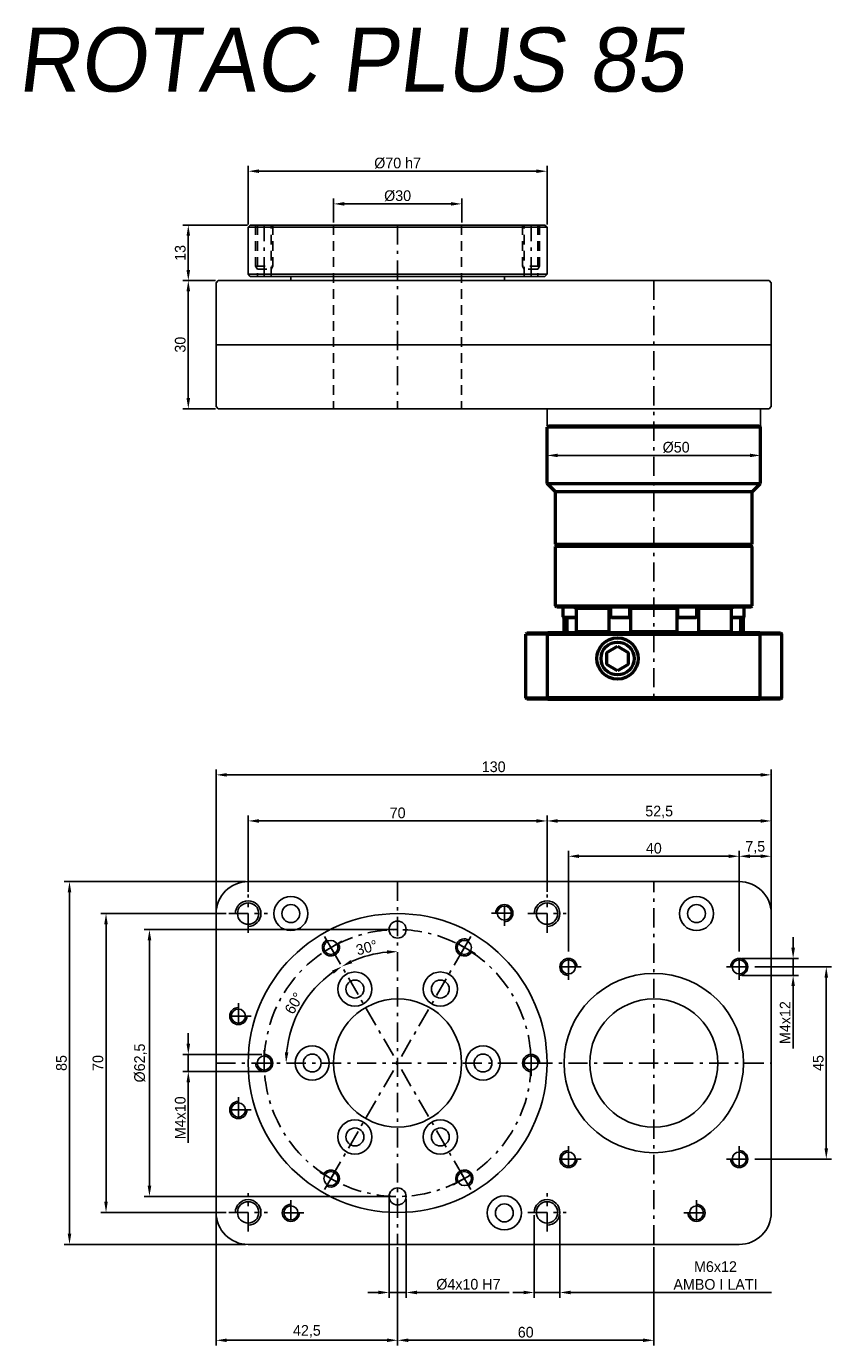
# Model space of a CAD drawing. Extents: x 1408 to 1597, y 435 to 744.
import ezdxf

# ---------------------------------------------------------------- set-up
doc = ezdxf.new("R2010")
doc.units = 0
doc.header["$LTSCALE"] = 0.75
doc.linetypes.add('PL2', pattern=[11, 6, -2, 1, -2])
doc.linetypes.add('TR2', pattern=[5, 3, -2])
doc.layers.get('0').update_dxf_attribs({"linetype": 'CONTINUOUS'})
doc.layers.get('DEFPOINTS').update_dxf_attribs({"linetype": 'CONTINUOUS'})
for name, color, linetype in [('ASSI', 241, 'PL2'), ('QUOTE', 60, 'CONTINUOUS'), ('TRATTEGGI', 1, 'TR2')]:
    doc.layers.add(name, color=color, linetype=linetype)
doc.layers.add('Visible (ISO)', color=7, linetype='CONTINUOUS', lineweight=50)
doc.layers.add('Visible Narrow (ISO)', color=7, linetype='CONTINUOUS', lineweight=35)
doc.styles.add('25TXT', font='txt', dxfattribs={"oblique": 7, "height": 2.5})
doc.dimstyles.get("Standard").update_dxf_attribs({"dimtxt": 0.18, "dimasz": 0.18, "dimexe": 0.18, "dimexo": 0.0625, "dimgap": 0.09, "dimtad": 0, "dimtih": 1, "dimtoh": 1, "dimdec": 4, "dimzin": 0, "dimdsep": 46, "dimtxsty": 'STANDARD', "dimcen": 0.09, "dimadec": 0, "dimazin": 0, "dimtfac": 1, "dimtdec": 4, "dimtofl": 0, "dimtmove": 0, "dimatfit": 3, "dimfxl": 1, "dimtolj": 1, "dimtzin": 0, "dimarcsym": 0})

# ---------------------------------------------------------------- blocks, each defined once
blk = doc.blocks.new('*D66')
at = {"layer": 'DEFPOINTS', "color": 0, "transparency": 16777216}
for p in [(1453.13, 684.16), (1446.11, 654.16), (1453.13, 654.16)]:
    blk.add_point(p, dxfattribs=at)
at = {"layer": 'QUOTE', "color": 0, "lineweight": -2, "transparency": 16777216}
for p, q in [((1452.5, 684.16), (1444.86, 684.16)), ((1446.11, 681.66), (1446.11, 656.66)), ((1452.5, 654.16), (1444.86, 654.16))]:
    blk.add_line(p, q, dxfattribs=at)
at = {"layer": 'QUOTE', "color": 0, "transparency": 16777216}
for points in [[(1445.69, 681.66), (1446.53, 681.66), (1446.11, 684.16)], [(1445.69, 656.66), (1446.53, 656.66), (1446.11, 654.16)]]:
    blk.add_solid(points, dxfattribs=at)
at = {"layer": 'QUOTE', "color": 0, "transparency": 16777216, "insert": (1444.23, 669.16), "char_height": 2.5, "attachment_point": 5, "rotation": 90}
blk.add_mtext('\\A1;30', dxfattribs=at)
blk = doc.blocks.new('*D67')
at = {"layer": 'DEFPOINTS', "color": 0, "transparency": 16777216}
for p in [(1460.63, 697.16), (1446.11, 684.16), (1453.13, 684.16)]:
    blk.add_point(p, dxfattribs=at)
at = {"layer": 'QUOTE', "color": 0, "lineweight": -2, "transparency": 16777216}
for p, q in [((1460, 697.16), (1444.86, 697.16)), ((1446.11, 694.66), (1446.11, 686.66)), ((1452.5, 684.16), (1444.86, 684.16))]:
    blk.add_line(p, q, dxfattribs=at)
at = {"layer": 'QUOTE', "color": 0, "transparency": 16777216}
for points in [[(1445.69, 694.66), (1446.53, 694.66), (1446.11, 697.16)], [(1445.69, 686.66), (1446.53, 686.66), (1446.11, 684.16)]]:
    blk.add_solid(points, dxfattribs=at)
at = {"layer": 'QUOTE', "color": 0, "transparency": 16777216, "insert": (1444.23, 690.66), "char_height": 2.5, "attachment_point": 5, "rotation": 90}
blk.add_mtext('\\A1;13', dxfattribs=at)
blk = doc.blocks.new('*D68')
at = {"layer": 'DEFPOINTS', "color": 0, "transparency": 16777216}
for p in [(1530.13, 709.79), (1460.13, 696.66), (1530.13, 696.66)]:
    blk.add_point(p, dxfattribs=at)
at = {"layer": 'QUOTE', "color": 0, "lineweight": -2, "transparency": 16777216}
for p, q in [((1460.13, 697.28), (1460.13, 711.04)), ((1530.13, 697.28), (1530.13, 711.04)), ((1462.63, 709.79), (1527.63, 709.79))]:
    blk.add_line(p, q, dxfattribs=at)
at = {"layer": 'QUOTE', "color": 0, "transparency": 16777216}
for points in [[(1462.63, 710.21), (1462.63, 709.38), (1460.13, 709.79)], [(1527.63, 710.21), (1527.63, 709.38), (1530.13, 709.79)]]:
    blk.add_solid(points, dxfattribs=at)
at = {"layer": 'QUOTE', "color": 0, "transparency": 16777216, "insert": (1495.13, 711.67), "char_height": 2.5, "attachment_point": 5}
blk.add_mtext('\\A1;%%c70 h7', dxfattribs=at)
blk = doc.blocks.new('*D93')
at = {"layer": 'DEFPOINTS', "color": 0, "transparency": 16777216}
for p in [(1530.13, 643.26), (1580.13, 643.26), (1580.13, 643.22)]:
    blk.add_point(p, dxfattribs=at)
at = {"layer": 'QUOTE', "color": 0, "lineweight": -2, "transparency": 16777216}
for p, q in [((1532.63, 643.22), (1577.63, 643.22)), ((1530.13, 642.63), (1530.13, 641.97)), ((1580.13, 642.63), (1580.13, 641.97))]:
    blk.add_line(p, q, dxfattribs=at)
at = {"layer": 'QUOTE', "color": 0, "transparency": 16777216}
for points in [[(1532.63, 643.64), (1532.63, 642.81), (1530.13, 643.22)], [(1577.63, 643.64), (1577.63, 642.81), (1580.13, 643.22)]]:
    blk.add_solid(points, dxfattribs=at)
at = {"layer": 'QUOTE', "color": 0, "transparency": 16777216, "insert": (1560.36, 645.1), "char_height": 2.5, "attachment_point": 5}
blk.add_mtext('\\A1;%%c50', dxfattribs=at)
blk = doc.blocks.new('*D94')
at = {"layer": 'DEFPOINTS', "color": 0, "transparency": 16777216}
for p in [(1510.13, 702.14), (1480.13, 697.16), (1510.13, 697.16)]:
    blk.add_point(p, dxfattribs=at)
at = {"layer": 'QUOTE', "color": 0, "lineweight": -2, "transparency": 16777216}
for p, q in [((1480.13, 697.78), (1480.13, 703.39)), ((1482.63, 702.14), (1507.63, 702.14)), ((1510.13, 697.78), (1510.13, 703.39))]:
    blk.add_line(p, q, dxfattribs=at)
at = {"layer": 'QUOTE', "color": 0, "transparency": 16777216}
for points in [[(1482.63, 702.56), (1482.63, 701.73), (1480.13, 702.14)], [(1507.63, 702.56), (1507.63, 701.73), (1510.13, 702.14)]]:
    blk.add_solid(points, dxfattribs=at)
at = {"layer": 'QUOTE', "color": 0, "transparency": 16777216, "insert": (1495.13, 704.02), "char_height": 2.5, "attachment_point": 5}
blk.add_mtext('\\A1;%%c30', dxfattribs=at)
blk = doc.blocks.new('*D95')
at = {"layer": 'DEFPOINTS', "color": 0, "transparency": 16777216}
for p in [(1452.63, 465.91), (1495.13, 458.41), (1495.13, 435.96)]:
    blk.add_point(p, dxfattribs=at)
at = {"layer": 'QUOTE', "color": 0, "lineweight": -2, "transparency": 16777216}
for p, q in [((1452.63, 465.28), (1452.63, 434.71)), ((1495.13, 457.78), (1495.13, 434.71)), ((1455.13, 435.96), (1492.63, 435.96))]:
    blk.add_line(p, q, dxfattribs=at)
at = {"layer": 'QUOTE', "color": 0, "transparency": 16777216}
for points in [[(1455.13, 436.38), (1455.13, 435.55), (1452.63, 435.96)], [(1492.63, 436.38), (1492.63, 435.55), (1495.13, 435.96)]]:
    blk.add_solid(points, dxfattribs=at)
at = {"layer": 'QUOTE', "color": 0, "transparency": 16777216, "insert": (1473.88, 438.05), "char_height": 2.5, "attachment_point": 5}
blk.add_mtext('\\A1;42,5', dxfattribs=at)
blk = doc.blocks.new('*D96')
at = {"layer": 'DEFPOINTS', "color": 0, "transparency": 16777216}
for p in [(1530.13, 557.61), (1460.13, 540.41), (1530.13, 540.41)]:
    blk.add_point(p, dxfattribs=at)
at = {"layer": 'QUOTE', "color": 0, "lineweight": -2, "transparency": 16777216}
for p, q in [((1460.13, 541.03), (1460.13, 558.86)), ((1462.63, 557.61), (1527.63, 557.61)), ((1530.13, 541.03), (1530.13, 558.86))]:
    blk.add_line(p, q, dxfattribs=at)
at = {"layer": 'QUOTE', "color": 0, "transparency": 16777216}
for points in [[(1462.63, 558.02), (1462.63, 557.19), (1460.13, 557.61)], [(1527.63, 558.02), (1527.63, 557.19), (1530.13, 557.61)]]:
    blk.add_solid(points, dxfattribs=at)
at = {"layer": 'QUOTE', "color": 0, "transparency": 16777216, "insert": (1495.13, 559.48), "char_height": 2.5, "attachment_point": 5}
blk.add_mtext('\\A1;70', dxfattribs=at)
blk = doc.blocks.new('*D97')
at = {"layer": 'DEFPOINTS', "color": 0, "transparency": 16777216}
for p in [(1582.63, 557.61), (1530.13, 540.41), (1582.63, 535.91)]:
    blk.add_point(p, dxfattribs=at)
at = {"layer": 'QUOTE', "color": 0, "lineweight": -2, "transparency": 16777216}
for p, q in [((1530.13, 541.03), (1530.13, 558.86)), ((1532.63, 557.61), (1580.13, 557.61)), ((1582.63, 536.53), (1582.63, 558.86))]:
    blk.add_line(p, q, dxfattribs=at)
at = {"layer": 'QUOTE', "color": 0, "transparency": 16777216}
for points in [[(1532.63, 558.02), (1532.63, 557.19), (1530.13, 557.61)], [(1580.13, 558.02), (1580.13, 557.19), (1582.63, 557.61)]]:
    blk.add_solid(points, dxfattribs=at)
at = {"layer": 'QUOTE', "color": 0, "transparency": 16777216, "insert": (1556.38, 559.69), "char_height": 2.5, "attachment_point": 5}
blk.add_mtext('\\A1;52,5', dxfattribs=at)
blk = doc.blocks.new('*D98')
at = {"layer": 'DEFPOINTS', "color": 0, "transparency": 16777216}
for p in [(1495.13, 532.16), (1437.01, 469.66), (1495.13, 469.66)]:
    blk.add_point(p, dxfattribs=at)
at = {"layer": 'QUOTE', "color": 0, "lineweight": -2, "transparency": 16777216}
for p, q in [((1494.5, 532.16), (1435.76, 532.16)), ((1437.01, 529.66), (1437.01, 472.16)), ((1494.5, 469.66), (1435.76, 469.66))]:
    blk.add_line(p, q, dxfattribs=at)
at = {"layer": 'QUOTE', "color": 0, "transparency": 16777216}
for points in [[(1436.59, 529.66), (1437.43, 529.66), (1437.01, 532.16)], [(1436.59, 472.16), (1437.43, 472.16), (1437.01, 469.66)]]:
    blk.add_solid(points, dxfattribs=at)
at = {"layer": 'QUOTE', "color": 0, "transparency": 16777216, "insert": (1434.93, 500.91), "char_height": 2.5, "attachment_point": 5, "rotation": 90}
blk.add_mtext('\\A1;%%c62,5', dxfattribs=at)
blk = doc.blocks.new('*D99')
at = {"layer": 'DEFPOINTS', "color": 0, "transparency": 16777216}
for p in [(1455.63, 535.91), (1426.84, 465.91), (1455.63, 465.91)]:
    blk.add_point(p, dxfattribs=at)
at = {"layer": 'QUOTE', "color": 0, "lineweight": -2, "transparency": 16777216}
for p, q in [((1455, 535.91), (1425.59, 535.91)), ((1426.84, 533.41), (1426.84, 468.41)), ((1455, 465.91), (1425.59, 465.91))]:
    blk.add_line(p, q, dxfattribs=at)
at = {"layer": 'QUOTE', "color": 0, "transparency": 16777216}
for points in [[(1426.42, 533.41), (1427.25, 533.41), (1426.84, 535.91)], [(1426.42, 468.41), (1427.25, 468.41), (1426.84, 465.91)]]:
    blk.add_solid(points, dxfattribs=at)
at = {"layer": 'QUOTE', "color": 0, "transparency": 16777216, "insert": (1424.96, 500.91), "char_height": 2.5, "attachment_point": 5, "rotation": 90}
blk.add_mtext('\\A1;70', dxfattribs=at)
blk = doc.blocks.new('*D100')
at = {"layer": 'DEFPOINTS', "color": 0, "transparency": 16777216}
for p in [(1463.94, 502.91), (1446.11, 498.91), (1463.94, 498.91)]:
    blk.add_point(p, dxfattribs=at)
at = {"layer": 'QUOTE', "color": 0, "lineweight": -2, "transparency": 16777216}
for p, q in [((1446.11, 505.41), (1446.11, 507.91)), ((1463.32, 502.91), (1444.86, 502.91)), ((1446.11, 502.91), (1446.11, 498.91)), ((1463.32, 498.91), (1444.86, 498.91)), ((1446.11, 496.41), (1446.11, 482.24))]:
    blk.add_line(p, q, dxfattribs=at)
at = {"layer": 'QUOTE', "color": 0, "transparency": 16777216}
for points in [[(1445.69, 505.41), (1446.53, 505.41), (1446.11, 502.91)], [(1445.69, 496.41), (1446.53, 496.41), (1446.11, 498.91)]]:
    blk.add_solid(points, dxfattribs=at)
at = {"layer": 'QUOTE', "color": 0, "transparency": 16777216, "insert": (1444.23, 488.08), "char_height": 2.5, "attachment_point": 5, "rotation": 90}
blk.add_mtext('\\A1;M4x10', dxfattribs=at)
blk = doc.blocks.new('*D101')
at = {"layer": 'DEFPOINTS', "color": 0, "transparency": 16777216}
for p in [(1575.13, 549.34), (1535.13, 526.41), (1575.13, 526.41)]:
    blk.add_point(p, dxfattribs=at)
at = {"layer": 'QUOTE', "color": 0, "lineweight": -2, "transparency": 16777216}
for p, q in [((1535.13, 527.03), (1535.13, 550.59)), ((1575.13, 527.03), (1575.13, 550.59)), ((1537.63, 549.34), (1572.63, 549.34))]:
    blk.add_line(p, q, dxfattribs=at)
at = {"layer": 'QUOTE', "color": 0, "transparency": 16777216}
for points in [[(1537.63, 549.76), (1537.63, 548.92), (1535.13, 549.34)], [(1572.63, 549.76), (1572.63, 548.92), (1575.13, 549.34)]]:
    blk.add_solid(points, dxfattribs=at)
at = {"layer": 'QUOTE', "color": 0, "transparency": 16777216, "insert": (1555.13, 551.21), "char_height": 2.5, "attachment_point": 5}
blk.add_mtext('\\A1;40', dxfattribs=at)
blk = doc.blocks.new('*D102')
at = {"layer": 'DEFPOINTS', "color": 0, "transparency": 16777216}
for p in [(1578.13, 523.41), (1578.13, 478.41), (1595.52, 478.41)]:
    blk.add_point(p, dxfattribs=at)
at = {"layer": 'QUOTE', "color": 0, "lineweight": -2, "transparency": 16777216}
for p, q in [((1578.75, 523.41), (1596.77, 523.41)), ((1595.52, 520.91), (1595.52, 480.91)), ((1578.75, 478.41), (1596.77, 478.41))]:
    blk.add_line(p, q, dxfattribs=at)
at = {"layer": 'QUOTE', "color": 0, "transparency": 16777216}
for points in [[(1595.1, 520.91), (1595.94, 520.91), (1595.52, 523.41)], [(1595.1, 480.91), (1595.94, 480.91), (1595.52, 478.41)]]:
    blk.add_solid(points, dxfattribs=at)
at = {"layer": 'QUOTE', "color": 0, "transparency": 16777216, "insert": (1593.64, 500.91), "char_height": 2.5, "attachment_point": 5, "rotation": 90}
blk.add_mtext('\\A1;45', dxfattribs=at)
blk = doc.blocks.new('*D103')
at = {"layer": 'DEFPOINTS', "color": 0, "transparency": 16777216}
for p in [(1582.63, 549.34), (1582.63, 536.53), (1575.13, 526.41)]:
    blk.add_point(p, dxfattribs=at)
at = {"layer": 'QUOTE', "color": 0, "lineweight": -2, "transparency": 16777216}
for p, q in [((1575.13, 527.03), (1575.13, 550.59)), ((1582.63, 537.16), (1582.63, 550.59)), ((1577.63, 549.34), (1580.13, 549.34))]:
    blk.add_line(p, q, dxfattribs=at)
at = {"layer": 'QUOTE', "color": 0, "transparency": 16777216}
for points in [[(1577.63, 549.76), (1577.63, 548.92), (1575.13, 549.34)], [(1580.13, 549.76), (1580.13, 548.92), (1582.63, 549.34)]]:
    blk.add_solid(points, dxfattribs=at)
at = {"layer": 'QUOTE', "color": 0, "transparency": 16777216, "insert": (1578.88, 551.42), "char_height": 2.5, "attachment_point": 5}
blk.add_mtext('\\A1;7,5', dxfattribs=at)
blk = doc.blocks.new('*D105')
at = {"layer": 'DEFPOINTS', "color": 0, "transparency": 16777216}
for p in [(1479.5, 527.97), (1475.12, 517.7), (1452.63, 500.91), (1582.63, 500.91), (1510.75, 473.85)]:
    blk.add_point(p, dxfattribs=at)
at = {"layer": 'QUOTE', "color": 0, "lineweight": -2, "transparency": 16777216}
blk.add_arc((1495.13, 500.91), 26.12, 125.4863, 174.5137, dxfattribs=at)
at = {"layer": 'QUOTE', "color": 0, "transparency": 16777216}
for points in [[(1479.74, 522.53), (1480.19, 521.83), (1482.07, 523.53)], [(1469.54, 503.39), (1468.71, 503.43), (1469.01, 500.91)]]:
    blk.add_solid(points, dxfattribs=at)
at = {"layer": 'QUOTE', "color": 0, "transparency": 16777216, "insert": (1470.88, 514.91), "char_height": 2.5, "attachment_point": 5, "rotation": 60}
blk.add_mtext('\\A1;60°', dxfattribs=at)
blk = doc.blocks.new('*D107')
at = {"layer": 'DEFPOINTS', "color": 0, "transparency": 16777216}
for p in [(1495.13, 543.41), (1479.5, 527.97), (1490.59, 526.62), (1510.75, 473.85), (1495.13, 458.41)]:
    blk.add_point(p, dxfattribs=at)
at = {"layer": 'QUOTE', "color": 0, "lineweight": -2, "transparency": 16777216}
blk.add_arc((1495.13, 500.91), 26.1, 95.4893, 114.5107, dxfattribs=at)
at = {"layer": 'QUOTE', "color": 0, "transparency": 16777216}
for points in [[(1492.61, 527.31), (1492.65, 526.48), (1495.13, 527.01)], [(1484.49, 524.29), (1484.11, 525.03), (1482.08, 523.52)]]:
    blk.add_solid(points, dxfattribs=at)
at = {"layer": 'QUOTE', "color": 0, "transparency": 16777216, "insert": (1487.89, 527.93), "char_height": 2.5, "attachment_point": 5, "rotation": 15}
blk.add_mtext('\\A1;30°', dxfattribs=at)
blk = doc.blocks.new('*D108')
at = {"layer": 'DEFPOINTS', "color": 0, "transparency": 16777216}
for p in [(1495.13, 458.41), (1555.13, 458.41), (1555.13, 435.96)]:
    blk.add_point(p, dxfattribs=at)
at = {"layer": 'QUOTE', "color": 0, "lineweight": -2, "transparency": 16777216}
for p, q in [((1495.13, 457.78), (1495.13, 434.71)), ((1555.13, 457.78), (1555.13, 434.71)), ((1497.63, 435.96), (1552.63, 435.96))]:
    blk.add_line(p, q, dxfattribs=at)
at = {"layer": 'QUOTE', "color": 0, "transparency": 16777216}
for points in [[(1497.63, 436.38), (1497.63, 435.55), (1495.13, 435.96)], [(1552.63, 436.38), (1552.63, 435.55), (1555.13, 435.96)]]:
    blk.add_solid(points, dxfattribs=at)
at = {"layer": 'QUOTE', "color": 0, "transparency": 16777216, "insert": (1525.13, 437.84), "char_height": 2.5, "attachment_point": 5}
blk.add_mtext('\\A1;60', dxfattribs=at)
blk = doc.blocks.new('*D109')
at = {"layer": 'DEFPOINTS', "color": 0, "transparency": 16777216}
for p in [(1527.13, 465.91), (1533.13, 465.91), (1533.13, 447.16)]:
    blk.add_point(p, dxfattribs=at)
at = {"layer": 'QUOTE', "color": 0, "lineweight": -2, "transparency": 16777216}
for p, q in [((1527.13, 465.28), (1527.13, 445.91)), ((1533.13, 465.28), (1533.13, 445.91)), ((1524.63, 447.16), (1522.13, 447.16)), ((1527.13, 447.16), (1533.13, 447.16)), ((1535.63, 447.16), (1582.7, 447.16))]:
    blk.add_line(p, q, dxfattribs=at)
at = {"layer": 'QUOTE', "color": 0, "transparency": 16777216}
for points in [[(1524.63, 447.58), (1524.63, 446.75), (1527.13, 447.16)], [(1535.63, 447.58), (1535.63, 446.75), (1533.13, 447.16)]]:
    blk.add_solid(points, dxfattribs=at)
at = {"layer": 'QUOTE', "color": 0, "transparency": 16777216, "insert": (1569.57, 451.12), "char_height": 2.5, "attachment_point": 5}
blk.add_mtext('\\A1;M6x12\\PAMBO I LATI', dxfattribs=at)
blk = doc.blocks.new('*D110')
at = {"layer": 'DEFPOINTS', "color": 0, "transparency": 16777216}
for p in [(1575.13, 525.41), (1575.13, 521.41), (1587.76, 521.41)]:
    blk.add_point(p, dxfattribs=at)
at = {"layer": 'QUOTE', "color": 0, "lineweight": -2, "transparency": 16777216}
for p, q in [((1587.76, 527.91), (1587.76, 530.41)), ((1575.75, 525.41), (1589.01, 525.41)), ((1587.76, 525.41), (1587.76, 521.41)), ((1575.75, 521.41), (1589.01, 521.41)), ((1587.76, 518.91), (1587.76, 504.33))]:
    blk.add_line(p, q, dxfattribs=at)
at = {"layer": 'QUOTE', "color": 0, "transparency": 16777216}
for points in [[(1587.34, 527.91), (1588.18, 527.91), (1587.76, 525.41)], [(1587.34, 518.91), (1588.18, 518.91), (1587.76, 521.41)]]:
    blk.add_solid(points, dxfattribs=at)
at = {"layer": 'QUOTE', "color": 0, "transparency": 16777216, "insert": (1585.89, 510.37), "char_height": 2.5, "attachment_point": 5, "rotation": 90}
blk.add_mtext('\\A1;M4x12', dxfattribs=at)
blk = doc.blocks.new('*D111')
at = {"layer": 'DEFPOINTS', "color": 0, "transparency": 16777216}
for p in [(1493.13, 469.66), (1497.13, 469.66), (1497.13, 447.16)]:
    blk.add_point(p, dxfattribs=at)
at = {"layer": 'QUOTE', "color": 0, "lineweight": -2, "transparency": 16777216}
for p, q in [((1493.13, 469.03), (1493.13, 445.91)), ((1497.13, 469.03), (1497.13, 445.91)), ((1490.63, 447.16), (1488.13, 447.16)), ((1493.13, 447.16), (1497.13, 447.16)), ((1499.63, 447.16), (1521.29, 447.16))]:
    blk.add_line(p, q, dxfattribs=at)
at = {"layer": 'QUOTE', "color": 0, "transparency": 16777216}
for points in [[(1490.63, 447.58), (1490.63, 446.75), (1493.13, 447.16)], [(1499.63, 447.58), (1499.63, 446.75), (1497.13, 447.16)]]:
    blk.add_solid(points, dxfattribs=at)
at = {"layer": 'QUOTE', "color": 0, "transparency": 16777216, "insert": (1511.71, 449.04), "char_height": 2.5, "attachment_point": 5}
blk.add_mtext('\\A1;%%c4x10 H7', dxfattribs=at)
blk = doc.blocks.new('*D112')
at = {"layer": 'DEFPOINTS', "color": 0, "transparency": 16777216}
for p in [(1582.63, 568.4), (1452.63, 535.91), (1582.63, 535.91)]:
    blk.add_point(p, dxfattribs=at)
at = {"layer": 'QUOTE', "color": 0, "lineweight": -2, "transparency": 16777216}
for p, q in [((1452.63, 536.53), (1452.63, 569.65)), ((1582.63, 536.53), (1582.63, 569.65)), ((1455.13, 568.4), (1580.13, 568.4))]:
    blk.add_line(p, q, dxfattribs=at)
at = {"layer": 'QUOTE', "color": 0, "transparency": 16777216}
for points in [[(1455.13, 568.82), (1455.13, 567.99), (1452.63, 568.4)], [(1580.13, 568.82), (1580.13, 567.99), (1582.63, 568.4)]]:
    blk.add_solid(points, dxfattribs=at)
at = {"layer": 'QUOTE', "color": 0, "transparency": 16777216, "insert": (1517.63, 570.28), "char_height": 2.5, "attachment_point": 5}
blk.add_mtext('\\A1;130', dxfattribs=at)
blk = doc.blocks.new('*D113')
at = {"layer": 'DEFPOINTS', "color": 0, "transparency": 16777216}
for p in [(1460.13, 543.41), (1418.29, 458.41), (1460.13, 458.41)]:
    blk.add_point(p, dxfattribs=at)
at = {"layer": 'QUOTE', "color": 0, "lineweight": -2, "transparency": 16777216}
for p, q in [((1459.5, 543.41), (1417.04, 543.41)), ((1418.29, 540.91), (1418.29, 460.91)), ((1459.5, 458.41), (1417.04, 458.41))]:
    blk.add_line(p, q, dxfattribs=at)
at = {"layer": 'QUOTE', "color": 0, "transparency": 16777216}
for points in [[(1417.87, 540.91), (1418.7, 540.91), (1418.29, 543.41)], [(1417.87, 460.91), (1418.7, 460.91), (1418.29, 458.41)]]:
    blk.add_solid(points, dxfattribs=at)
at = {"layer": 'QUOTE', "color": 0, "transparency": 16777216, "insert": (1416.41, 500.91), "char_height": 2.5, "attachment_point": 5, "rotation": 90}
blk.add_mtext('\\A1;85', dxfattribs=at)

msp = doc.modelspace()

# ---------------------------------------------------------------- linework, layer by layer
at = {"color": 0}
for p, q in [((1460.628, 697.156), (1460.128, 696.656)), ((1460.128, 685.656), (1460.128, 696.656)), ((1460.128, 696.656), (1530.128, 696.656)), ((1529.628, 697.156), (1460.628, 697.156)), ((1529.628, 697.156), (1530.128, 696.656)), ((1530.128, 685.656), (1530.128, 696.656)), ((1453.128, 684.156), (1452.628, 683.656)), ((1452.628, 683.656), (1452.628, 669.156)), ((1453.128, 684.156), (1582.128, 684.156)), ((1460.128, 685.656), (1460.628, 685.156)), ((1530.128, 685.656), (1460.128, 685.656)), ((1460.628, 685.156), (1529.628, 685.156)), ((1470.128, 685.156), (1470.128, 684.156)), ((1520.128, 685.156), (1520.128, 684.156)), ((1529.628, 685.156), (1530.128, 685.656)), ((1582.128, 684.156), (1582.628, 683.656)), ((1582.628, 669.156), (1582.628, 683.656)), ((1452.628, 669.156), (1582.628, 669.156)), ((1452.628, 654.656), (1452.628, 669.156)), ((1452.628, 669.156), (1582.628, 669.156)), ((1582.628, 669.156), (1582.628, 654.656)), ((1453.128, 654.156), (1452.628, 654.656)), ((1453.128, 654.156), (1582.128, 654.156)), ((1530.128, 654.156), (1580.128, 654.156)), ((1530.128, 650.156), (1530.128, 654.156)), ((1580.128, 650.156), (1580.128, 654.156)), ((1582.128, 654.156), (1582.628, 654.656)), ((1530.128, 650.156), (1580.128, 650.156)), ((1575.128, 543.408), (1460.128, 543.408)), ((1452.628, 535.908), (1452.628, 465.908)), ((1582.628, 465.908), (1582.628, 535.908)), ((1575.128, 458.408), (1460.128, 458.408))]:
    msp.add_line(p, q, dxfattribs=at)
for centre, radius in [((1460.128, 535.908), 2.5), ((1470.128, 535.908), 4), ((1470.128, 535.908), 2.1), ((1520.128, 536.014), 1.65), ((1530.128, 535.908), 2.5), ((1565.128, 535.908), 4), ((1565.128, 535.908), 2.1), ((1495.128, 500.908), 35), ((1495.128, 532.158), 2), ((1479.503, 527.972), 1.65), ((1510.753, 527.972), 1.65), ((1485.128, 518.229), 4), ((1505.128, 518.229), 4), ((1535.128, 523.408), 1.65), ((1575.128, 523.408), 1.65), ((1485.128, 518.229), 2.1), ((1505.128, 518.229), 2.1), ((1555.128, 500.908), 21), ((1457.828, 511.908), 1.65), ((1495.128, 500.908), 15), ((1555.128, 500.908), 15), ((1475.128, 500.908), 4), ((1515.128, 500.908), 4), ((1463.878, 500.908), 1.65), ((1475.128, 500.908), 2.1), ((1515.128, 500.908), 2.1), ((1526.378, 500.908), 1.65), ((1457.828, 489.908), 1.65), ((1485.128, 483.588), 4), ((1485.128, 483.588), 2.1), ((1505.128, 483.588), 4), ((1505.128, 483.588), 2.1), ((1535.128, 478.408), 1.65), ((1575.128, 478.408), 1.65), ((1479.503, 473.845), 1.65), ((1510.753, 473.845), 1.65), ((1495.128, 469.658), 2), ((1520.128, 465.803), 4), ((1460.128, 465.908), 2.5), ((1470.128, 465.803), 1.65), ((1520.128, 465.803), 2.1), ((1530.128, 465.908), 2.5), ((1565.128, 465.803), 1.65)]:
    msp.add_circle(centre, radius, dxfattribs=at)
for centre, start, end in [((1460.128, 535.908), 90, 180), ((1575.128, 535.908), 0, 90), ((1460.128, 465.908), 180, 270), ((1575.128, 465.908), 270, 0)]:
    msp.add_arc(centre, 7.5, start, end, dxfattribs=at)
at = {"layer": 'ASSI', "color": 0}
for p, q in [((1463.842, 685.156), (1463.842, 697.156)), ((1495.128, 697.156), (1495.128, 654.156)), ((1526.413, 685.156), (1526.413, 697.156)), ((1555.128, 684.156), (1555.128, 586.156)), ((1495.128, 543.408), (1495.128, 458.408)), ((1555.128, 458.408), (1555.128, 543.408)), ((1460.128, 531.408), (1460.128, 540.408)), ((1520.128, 533.014), (1520.128, 539.014)), ((1530.128, 531.408), (1530.128, 540.408)), ((1455.628, 535.908), (1464.628, 535.908)), ((1517.128, 536.014), (1523.128, 536.014)), ((1525.628, 535.908), (1534.628, 535.908)), ((1482.101, 529.472), (1476.905, 526.472)), ((1478.003, 530.57), (1481.003, 525.374)), ((1513.351, 526.472), (1508.155, 529.472)), ((1512.253, 530.57), (1509.253, 525.374)), ((1479.503, 527.972), (1510.753, 473.845)), ((1479.503, 473.845), (1510.753, 527.972)), ((1535.128, 520.408), (1535.128, 526.408)), ((1575.128, 520.408), (1575.128, 526.408)), ((1538.128, 523.408), (1532.128, 523.408)), ((1572.128, 523.408), (1578.128, 523.408)), ((1457.828, 514.908), (1457.828, 508.908)), ((1460.828, 511.908), (1454.828, 511.908)), ((1463.878, 503.908), (1463.878, 497.908)), ((1526.378, 497.908), (1526.378, 503.908)), ((1452.628, 500.908), (1582.628, 500.908)), ((1460.878, 500.908), (1466.878, 500.908)), ((1529.378, 500.908), (1523.378, 500.908)), ((1457.828, 492.908), (1457.828, 486.908)), ((1460.828, 489.908), (1454.828, 489.908)), ((1535.128, 481.408), (1535.128, 475.408)), ((1575.128, 481.408), (1575.128, 475.408)), ((1478.003, 471.247), (1481.003, 476.443)), ((1512.253, 471.247), (1509.253, 476.443)), ((1538.128, 478.408), (1532.128, 478.408)), ((1572.128, 478.408), (1578.128, 478.408)), ((1476.905, 475.345), (1482.101, 472.345)), ((1508.155, 472.345), (1513.351, 475.345)), ((1460.128, 461.408), (1460.128, 470.408)), ((1530.128, 461.408), (1530.128, 470.408)), ((1470.128, 468.803), (1470.128, 462.803)), ((1565.128, 468.803), (1565.128, 462.803)), ((1455.628, 465.908), (1464.628, 465.908)), ((1473.128, 465.803), (1467.128, 465.803)), ((1525.628, 465.908), (1534.628, 465.908)), ((1562.128, 465.803), (1568.128, 465.803))]:
    msp.add_line(p, q, dxfattribs=at)
msp.add_circle((1495.128, 500.908), 31.25, dxfattribs=at)
at = {"layer": 'TRATTEGGI', "color": 0}
for p, q in [((1461.878, 697.156), (1461.878, 687.556)), ((1462.278, 697.156), (1462.278, 685.156)), ((1465.478, 685.156), (1465.478, 697.156)), ((1465.878, 697.156), (1465.878, 687.556)), ((1480.128, 697.156), (1480.128, 654.156)), ((1510.128, 697.156), (1510.128, 654.156)), ((1524.378, 697.156), (1524.378, 687.556)), ((1524.778, 685.156), (1524.778, 697.156)), ((1527.978, 697.156), (1527.978, 685.156)), ((1528.378, 697.156), (1528.378, 687.556)), ((1461.878, 687.556), (1465.878, 687.556)), ((1461.878, 687.556), (1462.278, 686.863)), ((1462.278, 686.863), (1465.478, 686.863)), ((1465.878, 687.556), (1465.478, 686.863)), ((1528.378, 687.556), (1524.378, 687.556)), ((1524.378, 687.556), (1524.778, 686.863)), ((1527.978, 686.863), (1524.778, 686.863)), ((1528.378, 687.556), (1527.978, 686.863))]:
    msp.add_line(p, q, dxfattribs=at)
at = {"layer": 'TRATTEGGI', "color": 0, "linetype": 'Continuous'}
for centre, radius, start, end in [((1460.128, 535.908), 3, 270, 180), ((1520.128, 536.014), 2, 270, 180), ((1530.128, 535.908), 3, 270, 180), ((1479.503, 527.972), 2, 120, 30), ((1510.753, 527.972), 2, 60, 330), ((1535.128, 523.408), 2, 0, 270), ((1575.128, 523.408), 2, 270, 180), ((1457.828, 511.908), 2, 90, 0), ((1463.878, 500.908), 2, 180, 90), ((1526.378, 500.908), 2, 0, 270), ((1457.828, 489.908), 2, 90, 0), ((1535.128, 478.408), 2, 90, 0), ((1575.128, 478.408), 2, 180, 90), ((1479.503, 473.845), 2, 240, 150), ((1510.753, 473.845), 2, 300, 210), ((1460.128, 465.908), 3, 270, 180), ((1470.128, 465.803), 2, 90, 0), ((1530.128, 465.908), 3, 270, 180), ((1565.128, 465.803), 2, 180, 90)]:
    msp.add_arc(centre, radius, start, end, dxfattribs=at)
at = {"layer": 'Visible (ISO)', "color": 0}
for p, q in [((1530.428, 650.156), (1530.128, 649.856)), ((1580.128, 649.856), (1530.128, 649.856)), ((1530.128, 636.656), (1530.128, 649.856)), ((1530.428, 650.156), (1579.828, 650.156)), ((1579.828, 650.156), (1580.128, 649.856)), ((1580.128, 636.656), (1580.128, 649.856)), ((1530.128, 636.656), (1580.128, 636.656)), ((1532.128, 634.656), (1530.128, 636.656)), ((1578.128, 634.656), (1580.128, 636.656)), ((1578.128, 634.656), (1532.128, 634.656)), ((1532.128, 622.456), (1532.128, 634.656)), ((1578.128, 622.456), (1578.128, 634.656)), ((1532.128, 622.456), (1578.128, 622.456)), ((1532.428, 622.156), (1532.128, 622.456)), ((1532.428, 622.156), (1532.128, 621.856)), ((1578.128, 621.856), (1532.128, 621.856)), ((1532.128, 607.956), (1532.128, 621.856)), ((1577.828, 622.156), (1532.428, 622.156)), ((1532.428, 622.156), (1577.828, 622.156)), ((1577.828, 622.156), (1578.128, 622.456)), ((1577.828, 622.156), (1578.128, 621.856)), ((1578.128, 607.956), (1578.128, 621.856)), ((1532.128, 607.956), (1578.128, 607.956)), ((1532.428, 607.656), (1532.128, 607.956)), ((1533.971, 607.656), (1532.428, 607.656)), ((1533.938, 605.406), (1533.938, 607.656)), ((1534.35, 607.656), (1533.971, 607.656)), ((1545.984, 607.656), (1534.35, 607.656)), ((1536.936, 607.256), (1536.936, 601.956)), ((1544.636, 601.956), (1544.636, 607.256)), ((1545.033, 605.406), (1545.033, 607.656)), ((1546.901, 607.656), (1545.984, 607.656)), ((1563.354, 607.656), (1546.901, 607.656)), ((1549.533, 605.406), (1549.533, 607.635)), ((1549.683, 607.256), (1549.683, 601.956)), ((1560.572, 601.956), (1560.572, 607.256)), ((1560.723, 605.406), (1560.723, 607.635)), ((1564.271, 607.656), (1563.354, 607.656)), ((1575.905, 607.656), (1564.271, 607.656)), ((1565.223, 605.406), (1565.223, 607.656)), ((1565.619, 607.256), (1565.619, 601.956)), ((1573.319, 601.956), (1573.319, 607.256)), ((1576.285, 607.656), (1575.905, 607.656)), ((1577.828, 607.656), (1576.285, 607.656)), ((1576.317, 605.406), (1576.317, 607.656)), ((1577.828, 607.656), (1578.128, 607.956)), ((1534.128, 601.956), (1534.128, 605.164)), ((1536.936, 605.156), (1534.188, 605.156)), ((1534.846, 601.956), (1534.846, 605.156)), ((1549.283, 605.156), (1545.283, 605.156)), ((1564.973, 605.156), (1560.973, 605.156)), ((1576.067, 605.156), (1573.319, 605.156)), ((1575.409, 605.156), (1575.409, 601.956)), ((1576.128, 601.956), (1576.128, 605.164)), ((1530.208, 601.356), (1525.128, 601.356)), ((1525.128, 586.456), (1525.128, 601.356)), ((1525.428, 601.656), (1530.316, 601.656)), ((1530.208, 601.356), (1580.047, 601.356)), ((1530.208, 586.456), (1530.208, 601.356)), ((1579.939, 601.656), (1530.316, 601.656)), ((1534.128, 601.956), (1534.846, 601.956)), ((1534.428, 601.656), (1534.128, 601.956)), ((1536.936, 601.956), (1544.636, 601.956)), ((1549.683, 601.956), (1560.572, 601.956)), ((1565.619, 601.956), (1573.319, 601.956)), ((1575.409, 601.956), (1576.128, 601.956)), ((1575.828, 601.656), (1576.128, 601.956)), ((1579.939, 601.656), (1584.828, 601.656)), ((1585.128, 601.356), (1580.047, 601.356)), ((1580.047, 586.456), (1580.047, 601.356)), ((1585.128, 586.456), (1585.128, 601.356)), ((1544.128, 597.1), (1546.628, 598.543)), ((1544.128, 594.213), (1544.128, 597.1)), ((1546.628, 598.543), (1549.128, 597.1)), ((1549.128, 597.1), (1549.128, 594.213)), ((1546.628, 592.77), (1544.128, 594.213)), ((1549.128, 594.213), (1546.628, 592.77)), ((1525.128, 586.456), (1530.208, 586.456)), ((1530.316, 586.156), (1525.428, 586.156)), ((1580.047, 586.456), (1530.208, 586.456)), ((1530.316, 586.156), (1579.939, 586.156)), ((1584.828, 586.156), (1579.939, 586.156)), ((1580.047, 586.456), (1585.128, 586.456))]:
    msp.add_line(p, q, dxfattribs=at)
for radius in [4.833, 3.864]:
    msp.add_circle((1546.628, 595.656), radius, dxfattribs=at)
for centre, radius, start, end in [((1533.728, 607.256), 0.4, 58.25269, 90), ((1576.528, 607.256), 0.4, 90, 121.74731), ((1534.188, 605.406), 0.25, 180, 270), ((1545.283, 605.406), 0.25, 180, 270), ((1549.283, 605.406), 0.25, 270, 0), ((1560.973, 605.406), 0.25, 180, 270), ((1564.973, 605.406), 0.25, 270, 0), ((1576.067, 605.406), 0.25, 270, 0)]:
    msp.add_arc(centre, radius, start, end, dxfattribs=at)
for points, knots in [([(1536.523, 607.656), (1536.57, 607.656), (1536.617, 607.649), (1536.714, 607.617), (1536.762, 607.59), (1536.842, 607.519), (1536.873, 607.478), (1536.918, 607.386), (1536.931, 607.337), (1536.936, 607.276), (1536.936, 607.266), (1536.936, 607.256)], [0.133715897, 0.133715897, 0.133715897, 0.133715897, 0.148093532, 0.148093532, 0.16478484, 0.16478484, 0.180482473, 0.180482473, 0.195765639, 0.195765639, 0.198738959, 0.198738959, 0.198738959, 0.198738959]), ([(1544.636, 607.256), (1544.636, 607.307), (1544.634, 607.356), (1544.624, 607.45), (1544.616, 607.493), (1544.599, 607.568), (1544.59, 607.598), (1544.571, 607.641), (1544.563, 607.654), (1544.555, 607.656), (1544.554, 607.656), (1544.553, 607.656)], [0.065041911, 0.065041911, 0.065041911, 0.065041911, 0.080157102, 0.080157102, 0.095541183, 0.095541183, 0.111395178, 0.111395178, 0.128188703, 0.128188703, 0.13005373, 0.13005373, 0.13005373, 0.13005373]), ([(1549.449, 607.656), (1549.478, 607.656), (1549.506, 607.649), (1549.563, 607.618), (1549.59, 607.591), (1549.633, 607.521), (1549.65, 607.479), (1549.673, 607.387), (1549.68, 607.338), (1549.683, 607.277), (1549.683, 607.267), (1549.683, 607.256)], [0.133712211, 0.133712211, 0.133712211, 0.133712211, 0.147887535, 0.147887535, 0.164600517, 0.164600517, 0.180309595, 0.180309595, 0.195596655, 0.195596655, 0.198734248, 0.198734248, 0.198734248, 0.198734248]), ([(1560.572, 607.256), (1560.572, 607.307), (1560.577, 607.356), (1560.596, 607.45), (1560.61, 607.493), (1560.648, 607.568), (1560.672, 607.598), (1560.728, 607.641), (1560.76, 607.654), (1560.798, 607.656), (1560.802, 607.656), (1560.806, 607.656)], [0.065042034, 0.065042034, 0.065042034, 0.065042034, 0.080167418, 0.080167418, 0.095549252, 0.095549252, 0.111398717, 0.111398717, 0.128185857, 0.128185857, 0.130053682, 0.130053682, 0.130053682, 0.130053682]), ([(1565.702, 607.656), (1565.696, 607.656), (1565.689, 607.649), (1565.672, 607.617), (1565.662, 607.59), (1565.644, 607.519), (1565.636, 607.478), (1565.624, 607.386), (1565.62, 607.337), (1565.619, 607.276), (1565.619, 607.266), (1565.619, 607.256)], [0.133715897, 0.133715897, 0.133715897, 0.133715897, 0.148093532, 0.148093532, 0.16478484, 0.16478484, 0.180482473, 0.180482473, 0.195765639, 0.195765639, 0.198738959, 0.198738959, 0.198738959, 0.198738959]), ([(1573.319, 607.256), (1573.319, 607.307), (1573.329, 607.356), (1573.365, 607.45), (1573.393, 607.493), (1573.463, 607.568), (1573.506, 607.598), (1573.604, 607.641), (1573.658, 607.654), (1573.72, 607.656), (1573.726, 607.656), (1573.732, 607.656)], [0.065041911, 0.065041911, 0.065041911, 0.065041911, 0.080157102, 0.080157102, 0.095541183, 0.095541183, 0.111395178, 0.111395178, 0.128188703, 0.128188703, 0.13005373, 0.13005373, 0.13005373, 0.13005373])]:
    msp.add_open_spline(points, degree=3, knots=knots, dxfattribs=at)
for points in [[(1525.428, 601.656), (1525.328, 601.556), (1525.228, 601.456), (1525.128, 601.356)], [(1530.316, 601.656), (1530.28, 601.556), (1530.244, 601.456), (1530.208, 601.356)], [(1534.846, 601.956), (1534.936, 601.856), (1535.028, 601.756), (1535.12, 601.656)], [(1537.225, 601.656), (1537.132, 601.756), (1537.036, 601.856), (1536.936, 601.956)], [(1544.636, 601.956), (1544.664, 601.856), (1544.698, 601.756), (1544.736, 601.656)], [(1549.817, 601.656), (1549.778, 601.756), (1549.733, 601.856), (1549.683, 601.956)], [(1560.572, 601.956), (1560.522, 601.856), (1560.477, 601.756), (1560.438, 601.656)], [(1565.52, 601.656), (1565.557, 601.756), (1565.591, 601.856), (1565.619, 601.956)], [(1573.319, 601.956), (1573.22, 601.856), (1573.123, 601.756), (1573.03, 601.656)], [(1575.135, 601.656), (1575.227, 601.756), (1575.319, 601.856), (1575.409, 601.956)], [(1579.939, 601.656), (1579.975, 601.556), (1580.011, 601.456), (1580.047, 601.356)], [(1584.828, 601.656), (1584.928, 601.556), (1585.028, 601.456), (1585.128, 601.356)], [(1525.428, 586.156), (1525.328, 586.256), (1525.228, 586.356), (1525.128, 586.456)], [(1530.316, 586.156), (1530.28, 586.256), (1530.244, 586.356), (1530.208, 586.456)], [(1579.939, 586.156), (1579.975, 586.256), (1580.011, 586.356), (1580.047, 586.456)], [(1585.128, 586.456), (1585.028, 586.356), (1584.928, 586.256), (1584.828, 586.156)]]:
    msp.add_open_spline(points, degree=3, dxfattribs=at)
at = {"layer": 'Visible Narrow (ISO)', "color": 0}
for p, q in [((1544.636, 607.256), (1536.936, 607.256)), ((1560.572, 607.256), (1549.683, 607.256)), ((1573.319, 607.256), (1565.619, 607.256)), ((1533.938, 605.406), (1536.936, 605.406)), ((1545.033, 605.406), (1549.533, 605.406)), ((1560.723, 605.406), (1565.223, 605.406)), ((1573.319, 605.406), (1576.317, 605.406))]:
    msp.add_line(p, q, dxfattribs=at)
msp.add_circle((1546.628, 595.656), 4.846, dxfattribs=at)

# ---------------------------------------------------------------- texts
at = {"color": 0, "style": '25TXT', "oblique": 7}
msp.add_text('ROTAC PLUS 85', height=15, dxfattribs=at).set_placement((1406.123, 728.45))

# ---------------------------------------------------------------- dimensions: what is measured, and where the dimension line sits
at = {"layer": 'QUOTE', "color": 0}
for base, p1, p2, text, override, picture, middle in [((1530.128, 709.794), (1460.128, 696.656), (1530.128, 696.656), '%%c<> h7', {"dimtxt": 2.5, "dimasz": 2.5, "dimexe": 1.25, "dimexo": 0.625, "dimgap": 0.625, "dimtad": 1, "dimtih": 0, "dimtoh": 0, "dimdec": 2, "dimzin": 8, "dimlunit": 6, "dimcen": 2.5, "dimtofl": 1}, '*D68', (1495.128, 711.669)), ((1510.128, 702.143), (1480.128, 697.156), (1510.128, 697.156), '%%c<>', {"dimtxt": 2.5, "dimasz": 2.5, "dimexe": 1.25, "dimexo": 0.625, "dimgap": 0.625, "dimtad": 1, "dimtih": 0, "dimtoh": 0, "dimdec": 1, "dimzin": 8, "dimlunit": 6, "dimcen": 2.5, "dimtofl": 1}, '*D94', (1495.128, 704.018)), ((1497.128, 447.165), (1493.128, 469.658), (1497.128, 469.658), '%%c<>x10 H7', {"dimtxt": 2.5, "dimasz": 2.5, "dimexe": 1.25, "dimexo": 0.625, "dimgap": 0.625, "dimtad": 1, "dimtih": 0, "dimtoh": 0, "dimdec": 1, "dimzin": 8, "dimlunit": 6, "dimcen": 2.5, "dimtofl": 1}, '*D111', (1511.711, 449.04))]:
    dim = msp.add_linear_dim(base=base, p1=p1, p2=p2, text=text, dimstyle='STANDARD', override=override, dxfattribs=at)
    dim.commit()
    dim.dimension.update_dxf_attribs({"geometry": picture, "text_midpoint": middle})
for base, p1, p2, override, picture, middle in [((1446.109, 684.156), (1460.628, 697.156), (1453.128, 684.156), {"dimtxt": 2.5, "dimasz": 2.5, "dimexe": 1.25, "dimexo": 0.625, "dimgap": 0.625, "dimtad": 1, "dimtih": 0, "dimtoh": 0, "dimdec": 2, "dimzin": 8, "dimlunit": 6, "dimcen": 2.5, "dimtofl": 1}, '*D67', (1444.234, 690.656)), ((1446.109, 654.156), (1453.128, 684.156), (1453.128, 654.156), {"dimtxt": 2.5, "dimasz": 2.5, "dimexe": 1.25, "dimexo": 0.625, "dimgap": 0.625, "dimtad": 1, "dimtih": 0, "dimtoh": 0, "dimdec": 2, "dimzin": 8, "dimlunit": 6, "dimcen": 2.5, "dimtofl": 1}, '*D66', (1444.234, 669.156)), ((1418.286, 458.408), (1460.128, 543.408), (1460.128, 458.408), {"dimtxt": 2.5, "dimasz": 2.5, "dimexe": 1.25, "dimexo": 0.625, "dimgap": 0.625, "dimtad": 1, "dimtih": 0, "dimtoh": 0, "dimdec": 1, "dimzin": 8, "dimlunit": 6, "dimcen": 2.5, "dimtofl": 1}, '*D113', (1416.411, 500.908)), ((1426.836, 465.908), (1455.628, 535.908), (1455.628, 465.908), {"dimtxt": 2.5, "dimasz": 2.5, "dimexe": 1.25, "dimexo": 0.625, "dimgap": 0.625, "dimtad": 1, "dimtih": 0, "dimtoh": 0, "dimdec": 1, "dimzin": 8, "dimlunit": 6, "dimcen": 2.5, "dimtofl": 1}, '*D99', (1424.961, 500.908)), ((1595.519, 478.408), (1578.128, 523.408), (1578.128, 478.408), {"dimtxt": 2.5, "dimasz": 2.5, "dimexe": 1.25, "dimexo": 0.625, "dimgap": 0.625, "dimtad": 1, "dimtih": 0, "dimtoh": 0, "dimdec": 1, "dimzin": 8, "dimlunit": 6, "dimcen": 2.5, "dimtofl": 1}, '*D102', (1593.644, 500.908))]:
    dim = msp.add_linear_dim(base=base, p1=p1, p2=p2, angle=90, dimstyle='STANDARD', override=override, dxfattribs=at)
    dim.commit()
    dim.dimension.update_dxf_attribs({"geometry": picture, "text_midpoint": middle})
for base, p1, p2, text, picture, middle in [((1580.128, 643.224), (1530.128, 643.256), (1580.128, 643.256), '%%c<>', '*D93', (1560.357, 643.224)), ((1533.128, 447.165), (1527.128, 465.908), (1533.128, 465.908), 'M<>x12\\PAMBO I LATI', '*D109', (1569.573, 447.165))]:
    dim = msp.add_linear_dim(base=base, p1=p1, p2=p2, text=text, dimstyle='STANDARD', override={"dimtxt": 2.5, "dimasz": 2.5, "dimexe": 1.25, "dimexo": 0.625, "dimgap": 0.625, "dimtad": 1, "dimtih": 0, "dimtoh": 0, "dimdec": 1, "dimzin": 8, "dimlunit": 6, "dimcen": 2.5, "dimtofl": 1}, dxfattribs=at)
    dim.commit()
    dim.dimension.update_dxf_attribs({"geometry": picture, "text_midpoint": middle, "dimtype": 160})
for base, p1, p2, picture, middle in [((1582.628, 568.404), (1452.628, 535.908), (1582.628, 535.908), '*D112', (1517.628, 570.279)), ((1530.128, 557.607), (1460.128, 540.408), (1530.128, 540.408), '*D96', (1495.128, 559.482)), ((1582.628, 557.607), (1530.128, 540.408), (1582.628, 535.908), '*D97', (1556.378, 559.691)), ((1575.128, 549.339), (1535.128, 526.408), (1575.128, 526.408), '*D101', (1555.128, 551.214)), ((1582.628, 549.339), (1575.128, 526.408), (1582.628, 536.533), '*D103', (1578.878, 551.423)), ((1495.128, 435.965), (1452.628, 465.908), (1495.128, 458.408), '*D95', (1473.878, 438.048)), ((1555.128, 435.965), (1495.128, 458.408), (1555.128, 458.408), '*D108', (1525.128, 437.84))]:
    dim = msp.add_linear_dim(base=base, p1=p1, p2=p2, dimstyle='STANDARD', override={"dimtxt": 2.5, "dimasz": 2.5, "dimexe": 1.25, "dimexo": 0.625, "dimgap": 0.625, "dimtad": 1, "dimtih": 0, "dimtoh": 0, "dimdec": 1, "dimzin": 8, "dimlunit": 6, "dimcen": 2.5, "dimtofl": 1}, dxfattribs=at)
    dim.commit()
    dim.dimension.update_dxf_attribs({"geometry": picture, "text_midpoint": middle})
for base, line1, picture, middle in [((1490.595, 526.616), ((1495.128, 543.408), (1495.128, 458.408)), '*D107', (1487.886, 527.934)), ((1475.119, 517.697), ((1452.628, 500.908), (1582.628, 500.908)), '*D105', (1470.884, 514.905))]:
    dim = msp.add_angular_dim_2l(base=base, line1=line1, line2=((1479.503, 527.972), (1510.753, 473.845)), dimstyle='STANDARD', override={"dimtxt": 2.5, "dimasz": 2.5, "dimexe": 1.25, "dimexo": 0.625, "dimgap": 0.625, "dimtad": 1, "dimtih": 0, "dimtoh": 0, "dimdec": 1, "dimzin": 8, "dimlunit": 6, "dimcen": 2.5, "dimtofl": 1}, dxfattribs=at)
    dim.commit()
    dim.dimension.update_dxf_attribs({"geometry": picture, "text_midpoint": middle})
for base, p1, p2, text, picture, middle in [((1437.01, 469.658), (1495.128, 532.158), (1495.128, 469.658), '%%c<>', '*D98', (1434.927, 500.908)), ((1587.761, 521.408), (1575.128, 525.408), (1575.128, 521.408), 'M<>x12', '*D110', (1585.886, 510.367)), ((1446.109, 498.909), (1463.942, 502.907), (1463.942, 498.909), 'M<>x10', '*D100', (1444.234, 488.076))]:
    dim = msp.add_linear_dim(base=base, p1=p1, p2=p2, angle=90, text=text, dimstyle='STANDARD', override={"dimtxt": 2.5, "dimasz": 2.5, "dimexe": 1.25, "dimexo": 0.625, "dimgap": 0.625, "dimtad": 1, "dimtih": 0, "dimtoh": 0, "dimdec": 1, "dimzin": 8, "dimlunit": 6, "dimcen": 2.5, "dimtofl": 1}, dxfattribs=at)
    dim.commit()
    dim.dimension.update_dxf_attribs({"geometry": picture, "text_midpoint": middle})

doc.saveas('drawing.dxf')
